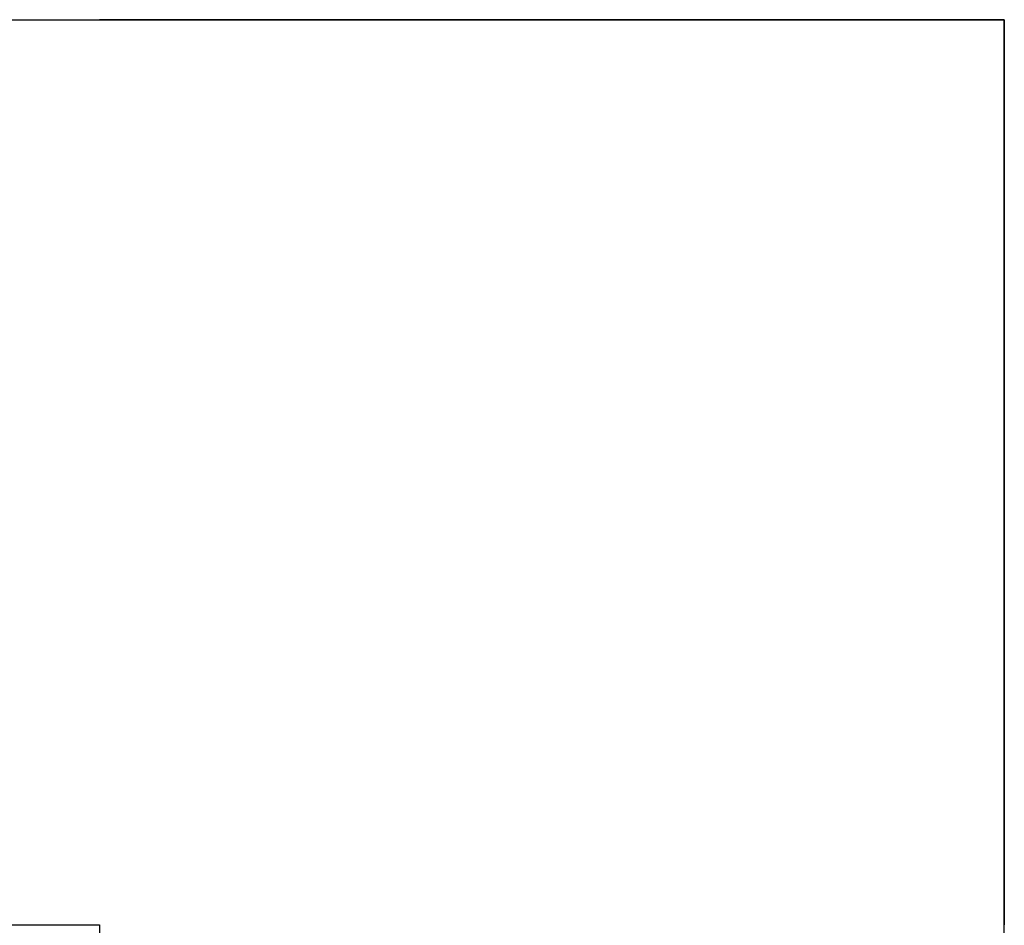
# Model space of a CAD drawing. Header units: millimetres. Extents: x 981 to 1872, y 361 to 991.
# Tile 62 of 62: x 1839 to 1872, y 961 to 991. Entities that reach past the tile are written whole.
import ezdxf

# ---------------------------------------------------------------- set-up
doc = ezdxf.new("R2010")
doc.units = ezdxf.units.MM
doc.header["$LTSCALE"] = 46.2
doc.layers.get('0').update_dxf_attribs({"linetype": 'CONTINUOUS'})
doc.layers.add('1', color=7, linetype='CONTINUOUS')

msp = doc.modelspace()

# ---------------------------------------------------------------- linework, layer by layer
at = {"linetype": 'Continuous'}
for p in [(980.848, 991.369), (1871.848, 361.369)]:
    msp.add_line(p, (1871.848, 991.369), dxfattribs=at)
at = {"layer": '1', "linetype": 'Continuous'}
for p, q in [((1871.848, 991.369), (1841.848, 991.369)), ((1871.848, 991.369), (1871.848, 961.369)), ((1631.848, 961.369), (1841.848, 961.369)), ((1841.848, 961.369), (1841.848, 913.369))]:
    msp.add_line(p, q, dxfattribs=at)

doc.saveas('drawing.dxf')
